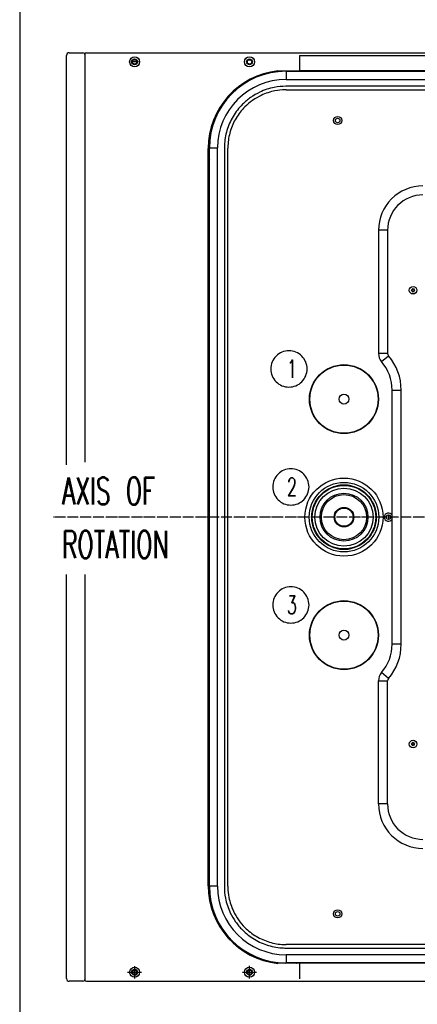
# Model space of a CAD drawing. Extents: x -1809 to 6113, y -4129 to 1471.
# Tile 179 of 197: x 1900 to 2338, y -637 to 448. Entities that reach past the tile are written whole.
import ezdxf

# ---------------------------------------------------------------- set-up
doc = ezdxf.new("R2010")
doc.units = 0
doc.linetypes.add('DOT_CENTER', pattern=[14, 12, -1, 0, -1])
doc.layers.get('0').update_dxf_attribs({"linetype": 'CONTINUOUS'})
for name, color, linetype in [('1', 7, 'CONTINUOUS'), ('VOLL3', 7, 'CONTINUOUS'), ('VOLL4', 7, 'CONTINUOUS')]:
    doc.layers.add(name, color=color, linetype=linetype)
doc.styles.add('CONVERTER_1', font='txt.shx', dxfattribs={"width": 0.63})

# ---------------------------------------------------------------- blocks, each defined once
blk = doc.blocks.new('GABEL_TOP__597', base_point=(1688, -620.7))
at = {"layer": '1', "color": 3, "linetype": 'DOT_CENTER'}
for p, q in [((2600, -620.7), (2600, 420.7)), ((3120.7, -100), (1936.3, -100))]:
    blk.add_line(p, q, dxfattribs=at)
at = {"layer": '1', "color": 3, "linetype": 'CONTINUOUS'}
for p, q in [((2735, 391.6), (2208, 391.6)), ((2107.5, -506.3), (2107.5, 306.3)), ((2735, -591.4), (2208, -591.5)), ((2735, -611.4), (2735, -591.4))]:
    blk.add_line(p, q, dxfattribs=at)
at = {"layer": 'VOLL3', "color": 3, "linetype": 'CONTINUOUS'}
for p, q in [((1951.5, -42.3), (1951.5, 408.6)), ((1954.5, 411.6), (1969.5, 411.6)), ((1971.5, 409.6), (1971.5, -39.5)), ((1973.5, 411.6), (2732, 411.6)), ((2030.7, 401.6), (2022.3, 401.6)), ((2208, 408.6), (2332.7, 408.6)), ((2232.1, 408.6), (2332.7, 408.6)), ((2332.7, 408.6), (2735, 408.6)), ((2735, 408.6), (2735, 391.6)), ((1951.5, -608.4), (1951.5, -163.1)), ((1971.5, -163.1), (1971.5, -609.4)), ((2026.5, -594.6), (2026.5, -608.2)), ((2153, -608.2), (2153, -594.2)), ((2018.8, -601.4), (2034.2, -601.4)), ((2145.3, -601.4), (2160.7, -601.4)), ((1969.5, -611.4), (1954.5, -611.4)), ((1973.5, -611.4), (2735, -611.4))]:
    blk.add_line(p, q, dxfattribs=at)
for centre, radius in [((2026.5, 401.6), 5.5), ((2026.5, 401.6), 3.2), ((2026.5, 401.6), 2.4), ((2153, 401.6), 5.5), ((2153, 401.6), 3.2), ((2153, 401.6), 2.4), ((2026.5, -601.4), 5.5), ((2153, -601.4), 5.5), ((2026.5, -601.4), 3.2), ((2026.5, -601.4), 2.4), ((2153, -601.4), 3.2), ((2153, -601.4), 2.4)]:
    blk.add_circle(centre, radius, dxfattribs=at)
for centre, radius, start, end in [((1954.5, 408.6), 3, 90, 180), ((1969.5, 409.6), 2, 0, 90), ((1973.5, 409.6), 2, 90, 180), ((2732, 408.6), 3, 0, 90), ((2026.5, -601.4), 3, -108, 162), ((2153, -601.4), 3, -108, 162), ((1954.5, -608.4), 3, 180, -90), ((1969.5, -609.4), 2, -90, 0), ((1973.5, -609.4), 2, 180, -90)]:
    blk.add_arc(centre, radius, start, end, dxfattribs=at)
at = {"layer": 'VOLL4', "color": 3, "linetype": 'CONTINUOUS'}
for p, q in [((2208, 408.6), (2208, 391.6)), ((2184.2, 391.6), (2208, 391.6)), ((2208, -591.5), (2184.2, -591.5)), ((2208, -591.5), (2208, -608.5))]:
    blk.add_line(p, q, dxfattribs=at)
for centre, start, end in [((2193.3, 306.3), 96.0904, 180), ((2193.3, -506.3), 180, -96.0904)]:
    blk.add_arc(centre, 85.8, start, end, dxfattribs=at)
blk = doc.blocks.new('MANI_TOPVIEW__598', base_point=(248.6, -951.8))
at = {"layer": '1'}
blk.add_blockref('GABEL_TOP__597', (1688, -620.7), dxfattribs=at)
blk = doc.blocks.new('TH_B__599', base_point=(707.8, 283.1))
at = {"color": 7, "linetype": 'CONTINUOUS'}
for p, q in [((2193.1, 391.5), (2204.6, 391.5)), ((2193.3, 391.2), (2193.3, 382.2)), ((2193.3, 391.2), (3006.7, 391.2)), ((2208.1, 391.2), (2208.1, 391.5)), ((2208.1, 391.5), (2992, 391.5)), ((2193.3, 382.2), (3006.7, 382.2)), ((3006.7, 374.7), (2193.3, 374.7)), ((2193.4, 370.9), (3006.6, 370.9)), ((2108.6, 295.5), (2108.6, 307)), ((2108.8, 306.7), (2117.8, 306.7)), ((2108.8, -506.6), (2108.8, 306.7)), ((2117.8, -506.6), (2117.8, 306.7)), ((2125.3, 306.7), (2125.3, -506.7)), ((2129.1, -506.6), (2129.1, 306.6)), ((2108.6, 292), (2108.8, 292)), ((2108.6, -491.9), (2108.6, 292)), ((2305, 216), (2295, 216)), ((2295, 216), (2295, 80.4)), ((2305, 216), (2305, 80.4)), ((2332.2, 150.5), (2331.1, 150)), ((2331.1, 150), (2332.2, 149.5)), ((2333.1, 151), (2332.1, 151.7)), ((2332.1, 151.7), (2332.2, 150.5)), ((2332.2, 149.5), (2332.1, 148.3)), ((2332.1, 148.3), (2333.1, 149)), ((2334.1, 151.7), (2333.1, 151)), ((2333.1, 149), (2334.1, 148.3)), ((2334, 150.5), (2334.1, 151.7)), ((2335.1, 150), (2334, 150.5)), ((2334, 149.5), (2335.1, 150)), ((2334.1, 148.3), (2334, 149.5)), ((2305, 80.4), (2295, 80.4)), ((2298.4, 71.3), (2306, 77.8)), ((2310, 40), (2320, 40)), ((2310, -240), (2310, 40)), ((2320, -240), (2320, 40)), ((2251, -65.1), (2251, -65.2)), ((2254, -65.1), (2254, -64.7)), ((2260, -64.7), (2260, -65.1)), ((2263, -65.2), (2263, -65.1)), ((2251, -65.2), (2251, -65.2)), ((2221.7, -97), (2222.1, -97)), ((2222.2, -94), (2222.1, -94)), ((2291.9, -94), (2291.8, -94)), ((2291.9, -97), (2292.3, -97)), ((2306.1, -97.5), (2306, -100)), ((2222.1, -103), (2221.7, -103)), ((2222.1, -106), (2222.2, -106)), ((2222.2, -106), (2222.2, -106)), ((2291.8, -106), (2291.9, -106)), ((2291.8, -106), (2291.8, -106)), ((2292.3, -103), (2291.9, -103)), ((2306, -100), (2306.1, -102.5)), ((2251, -134.8), (2251, -134.9)), ((2251, -134.8), (2251, -134.8)), ((2254, -135.2), (2254, -134.9)), ((2254, -135.3), (2254, -135.2)), ((2260, -134.9), (2260, -135.3)), ((2263, -134.9), (2263, -134.8)), ((2320, -240), (2310, -240)), ((2295, -280.4), (2305, -280.4)), ((2295, -416), (2295, -280.4)), ((2306, -277.8), (2298.4, -271.3)), ((2305, -416), (2305, -280.4)), ((2332.2, -349.5), (2331.1, -350)), ((2331.1, -350), (2332.2, -350.5)), ((2332.1, -348.3), (2332.2, -349.5)), ((2333.1, -349), (2332.1, -348.3)), ((2332.2, -350.5), (2332.1, -351.7)), ((2332.1, -351.7), (2333.1, -351)), ((2334.1, -348.3), (2333.1, -349)), ((2333.1, -351), (2334.1, -351.7)), ((2334, -349.5), (2334.1, -348.3)), ((2335.1, -350), (2334, -349.5)), ((2334, -350.5), (2335.1, -350)), ((2334.1, -351.7), (2334, -350.5)), ((2305, -416), (2295, -416)), ((2108.8, -491.9), (2108.6, -491.9)), ((2108.6, -506.9), (2108.6, -495.4)), ((2117.8, -506.6), (2108.8, -506.6)), ((2193.3, -574.7), (3006.7, -574.7)), ((3006.6, -570.9), (2193.4, -570.9)), ((3006.7, -582.1), (2193.3, -582.1)), ((2193.3, -582.1), (2193.3, -591.1)), ((2204.6, -591.4), (2193.1, -591.4)), ((3006.7, -591.1), (2193.3, -591.1)), ((2208.1, -591.4), (2208.1, -591.1)), ((2992, -591.4), (2208.1, -591.4))]:
    blk.add_line(p, q, dxfattribs=at)
for centre, radius in [((2250, 337), 4.5), ((2250, 337), 2.5), ((2333.1, 150), 4.2), ((2333.1, 150), 4.15), ((2257, 30), 38), ((2257, 30), 37.6), ((2257, 30), 5.45), ((2257, -100), 43), ((2257, -100), 38.3), ((2257, -100), 35.5), ((2257, -100), 35), ((2257, -100), 32), ((2257, -100), 26.4), ((2257, -100), 24.9), ((2257, -100), 10.8), ((2257, -100), 10.2), ((2257, -100), 10), ((2306, -100), 2.5), ((2257, -230), 38), ((2257, -230), 37.6), ((2257, -230), 5.45), ((2333.1, -350), 4.2), ((2333.1, -350), 4.15), ((2250, -537), 4.5), ((2250, -537), 2.5)]:
    blk.add_circle(centre, radius, dxfattribs=at)
for centre, radius, start, end in [((2193.1, 307), 84.5, 90, 180), ((2193.3, 306.7), 84.5, 90, 180), ((2204.6, 389.5), 2, 58.2117, 90), ((2193.3, 306.7), 75.5, 90, 180), ((2110.6, 295.5), 2, 180, -148.2117), ((2344, 216), 49, 90, 180), ((2344, 216), 39, 90, 180), ((2309, 80.4), 14, 180, -139.2939), ((2309, 80.4), 4, 180, -139.2939), ((2262, 40), 58, 0, 40.7061), ((2262, 40), 48, 0, 40.7061), ((2257, -100), 35.4, 94.8564, 99.7482), ((2257, -100), 35.3, 85.1296, 94.8704), ((2257, -100), 35.4, 80.2518, 85.1436), ((2257, -100), 35.3, 99.7852, 170.2148), ((2257, -100), 35.3, 99.7852, 170.2148), ((2257, -100), 35.3, 9.7852, 80.2148), ((2257, -100), 35.3, 9.7852, 80.2148), ((2257, -100), 35.4, 170.2518, 175.1436), ((2257, -100), 35.3, 175.1296, -175.1296), ((2257, -100), 35.4, 4.8564, 9.7482), ((2257, -100), 35.3, -4.8704, 4.8704), ((2306, -100), 4.5, 27.266, -27.266), ((2257, -100), 35.4, -175.1436, -170.2518), ((2257, -100), 35.3, -170.2148, -99.7852), ((2257, -100), 35.3, -170.2148, -99.7852), ((2257, -100), 35.3, -80.2148, -9.7852), ((2257, -100), 35.3, -80.2148, -9.7852), ((2257, -100), 35.4, -9.7482, -4.8564), ((2257, -100), 35.4, -99.7482, -94.8564), ((2257, -100), 35.3, -94.8704, -85.1296), ((2257, -100), 35.4, -85.1436, -80.2518), ((2262, -240), 48, -40.7061, 0), ((2262, -240), 58, -40.7061, 0), ((2309, -280.4), 14, 139.2939, 180), ((2309, -280.4), 4, 139.2939, 180), ((2344, -416), 49, 180, -90), ((2344, -416), 39, 180, -90), ((2110.6, -495.4), 2, 148.2117, 180), ((2193.1, -506.9), 84.5, 180, -90), ((2193.3, -506.6), 84.5, 180, -90), ((2193.3, -506.6), 75.5, 180, -90), ((2204.6, -589.4), 2, -90, -58.2117)]:
    blk.add_arc(centre, radius, start, end, dxfattribs=at)
for points, knots in [([(2193.3, 374.7), (2193.2, 374.7), (2193.1, 374.7), (2188.7, 374.7), (2184.4, 374.3), (2174.7, 372.4), (2169.3, 370.6), (2160.7, 366.5), (2157.3, 364.6), (2151, 360.1), (2148, 357.6), (2145.2, 354.8), (2141.2, 350.8), (2137.8, 346.4), (2132, 336.7), (2129.7, 331.5), (2126.5, 320.8), (2125.6, 315.2), (2125.3, 308.7), (2125.3, 307.9), (2125.3, 306.9), (2125.3, 306.8), (2125.3, 306.7)], [0, 0, 0, 0, 0.40337, 0.40337, 13.52804, 13.52804, 30.75641, 30.75641, 42.708869, 42.708869, 54.661329, 54.661329, 54.661329, 71.889628, 71.889628, 89.117923, 89.117923, 106.346215, 106.346215, 108.931019, 108.931019, 109.334267, 109.334267, 109.334267, 109.334267]), ([(2193.4, 370.9), (2192.9, 370.9), (2192.4, 370.9), (2188.3, 370.8), (2184.6, 370.4), (2175.8, 368.6), (2170.7, 367), (2162.6, 363.1), (2159.4, 361.3), (2153.4, 357), (2150.5, 354.7), (2147.9, 352.1), (2144.2, 348.3), (2140.9, 344.1), (2135.5, 335), (2133.3, 330.1), (2130.3, 319.9), (2129.4, 314.7), (2129.2, 308.9), (2129.1, 308.5), (2129.1, 307.6), (2129.1, 307.1), (2129.1, 306.6)], [0, 0, 0, 0, 1.344726, 1.344726, 11.531711, 11.531711, 26.2174, 26.2174, 36.405819, 36.405819, 46.594233, 46.594233, 46.594233, 61.279836, 61.279836, 75.96545, 75.96545, 90.651092, 90.651092, 91.853934, 91.853934, 93.197825, 93.197825, 93.197825, 93.197825]), ([(2125.3, -506.7), (2125.3, -506.8), (2125.3, -506.9), (2125.3, -511.3), (2125.7, -515.6), (2127.6, -525.3), (2129.4, -530.7), (2133.5, -539.3), (2135.4, -542.7), (2139.9, -549), (2142.4, -552), (2145.2, -554.8), (2149.2, -558.8), (2153.6, -562.2), (2163.3, -568), (2168.5, -570.3), (2179.2, -573.5), (2184.8, -574.4), (2191.3, -574.7), (2192.1, -574.7), (2193.1, -574.7), (2193.2, -574.7), (2193.3, -574.7)], [0, 0, 0, 0, 0.40337, 0.40337, 13.52804, 13.52804, 30.75641, 30.75641, 42.708869, 42.708869, 54.661329, 54.661329, 54.661329, 71.889628, 71.889628, 89.117923, 89.117923, 106.346215, 106.346215, 108.931019, 108.931019, 109.334267, 109.334267, 109.334267, 109.334267]), ([(2129.1, -506.6), (2129.1, -507.1), (2129.1, -507.6), (2129.2, -511.7), (2129.6, -515.4), (2131.4, -524.2), (2133, -529.3), (2136.9, -537.4), (2138.7, -540.6), (2143, -546.6), (2145.3, -549.5), (2147.9, -552.1), (2151.7, -555.8), (2155.9, -559.1), (2165, -564.5), (2169.9, -566.7), (2180.1, -569.7), (2185.3, -570.6), (2191.1, -570.8), (2191.5, -570.9), (2192.4, -570.9), (2192.9, -570.9), (2193.4, -570.9)], [0, 0, 0, 0, 1.344726, 1.344726, 11.531711, 11.531711, 26.2174, 26.2174, 36.405819, 36.405819, 46.594233, 46.594233, 46.594233, 61.279836, 61.279836, 75.96545, 75.96545, 90.651092, 90.651092, 91.853934, 91.853934, 93.197825, 93.197825, 93.197825, 93.197825])]:
    blk.add_open_spline(points, degree=3, knots=knots, dxfattribs=at)
blk = doc.blocks.new('TEXT__600', base_point=(2180, -567.7))
at = {"layer": '1', "color": 1}
for points in [[(2525.7, 327.3), (2525.7, 327.3, 0.414214), (2544.1, 345.7), (2544.1, 348.9, 0.414214), (2525.7, 367.3), (2525.7, 367.3, 0.414214), (2507.3, 348.9), (2507.3, 345.7, 0.414214)], [(2653.6, 327.3), (2653.6, 327.3, 0.414214), (2669.9, 343.6), (2669.9, 351, 0.414214), (2653.6, 367.3), (2653.6, 367.3, 0.414214), (2637.3, 351), (2637.3, 343.6, 0.414214)], [(2785.7, 327.3), (2785.7, 327.3, 0.414214), (2804.1, 345.7), (2804.1, 348.9, 0.414214), (2785.7, 367.3), (2785.7, 367.3, 0.414214), (2767.3, 348.9), (2767.3, 345.7, 0.414214)], [(2196.4, 43.3), (2196.4, 43.3, 0.414214), (2216.4, 63.3), (2216.4, 63.3, 0.414214), (2196.4, 83.3), (2196.4, 83.3, 0.414214), (2176.4, 63.3), (2176.4, 63.3, 0.414214)], [(3015.5, 43.3), (3015.5, 43.3, 0.414214), (3035.5, 63.3), (3035.5, 63.3, 0.414214), (3015.5, 83.3), (3015.5, 83.3, 0.414214), (2995.5, 63.3), (2995.5, 63.3, 0.414214)], [(2198.5, -86.7), (2198.5, -86.7, 0.414214), (2218.5, -66.7), (2218.5, -66.7, 0.414214), (2198.5, -46.7), (2198.5, -46.7, 0.414214), (2178.5, -66.7), (2178.5, -66.7, 0.414214)], [(3015.5, -86.7), (3015.5, -86.7, 0.414214), (3035.5, -66.7), (3035.5, -66.7, 0.414214), (3015.5, -46.7), (3015.5, -46.7, 0.414214), (2995.5, -66.7), (2995.5, -66.7, 0.414214)], [(2198.5, -216.7), (2198.5, -216.7, 0.414214), (2218.5, -196.7), (2218.5, -196.7, 0.414214), (2198.5, -176.7), (2198.5, -176.7, 0.414214), (2178.5, -196.7), (2178.5, -196.7, 0.414214)], [(3015.5, -216.7), (3015.5, -216.7, 0.414214), (3035.5, -196.7), (3035.5, -196.7, 0.414214), (3015.5, -176.7), (3015.5, -176.7, 0.414214), (2995.5, -196.7), (2995.5, -196.7, 0.414214)], [(2521.5, -569.7), (2521.5, -569.7, 0.414214), (2541.5, -549.7), (2541.5, -549.7, 0.414214), (2521.5, -529.7), (2521.5, -529.7, 0.414214), (2501.5, -549.7), (2501.5, -549.7, 0.414214)], [(2651.5, -569.7), (2651.5, -569.7, 0.414214), (2671.5, -549.7), (2671.5, -549.7, 0.414214), (2651.5, -529.7), (2651.5, -529.7, 0.414214), (2631.5, -549.7), (2631.5, -549.7, 0.414214)], [(2781.5, -569.7), (2781.5, -569.7, 0.414214), (2801.5, -549.7), (2801.5, -549.7, 0.414214), (2781.5, -529.7), (2781.5, -529.7, 0.414214), (2761.5, -549.7), (2761.5, -549.7, 0.414214)]]:
    blk.add_lwpolyline(points, format="xyb", close=True, dxfattribs=at)
at = {"layer": '1', "color": 1, "style": 'CONVERTER_1', "width": 0.63}
for s, height, p in [('12', 20, (2517.3, 337.3)), ('11', 20, (2647.3, 337.3)), ('10', 20, (2777.3, 337.3)), ('1', 20, (2194.3, 53.3)), ('9', 20, (3011.3, 53.3)), ('AXIS OF', 30, (1946.5, -86.2)), ('2', 20, (2194.3, -76.7)), ('8', 20, (3011.3, -76.7)), ('ROTATION', 30, (1946.5, -145.2)), ('3', 20, (2194.3, -206.7)), ('7', 20, (3011.3, -206.7)), ('4', 20, (2517.3, -559.7)), ('5', 20, (2647.3, -559.7)), ('6', 20, (2777.3, -559.7))]:
    blk.add_text(s, height=height, dxfattribs=at).set_placement(p)
blk = doc.blocks.new('TOPVIEW__601', base_point=(-312.4, -951.8))
blk.add_blockref('TH_B__599', (707.8, 283.1))
at = {"layer": '1'}
for name, p in [('MANI_TOPVIEW__598', (248.6, -951.8)), ('TEXT__600', (2180, -567.7))]:
    blk.add_blockref(name, p, dxfattribs=at)
blk = doc.blocks.new('QW__602', base_point=(-331.84, -6106.36))
at = {"layer": '1'}
blk.add_blockref('TOPVIEW__601', (-312.41, -951.84), dxfattribs=at)
blk = doc.blocks.new('TEXT__1075', base_point=(-2000, -2800))
at = {"layer": '1', "color": 7, "linetype": 'CONTINUOUS'}
blk.add_line((1900, 890), (1900, -2370), dxfattribs=at)

msp = doc.modelspace()

# ---------------------------------------------------------------- block references
msp.add_blockref('QW__602', (-331.8, -6106.4))
at = {"layer": '1'}
msp.add_blockref('TEXT__1075', (-2000, -2800), dxfattribs=at)

doc.saveas('drawing.dxf')
